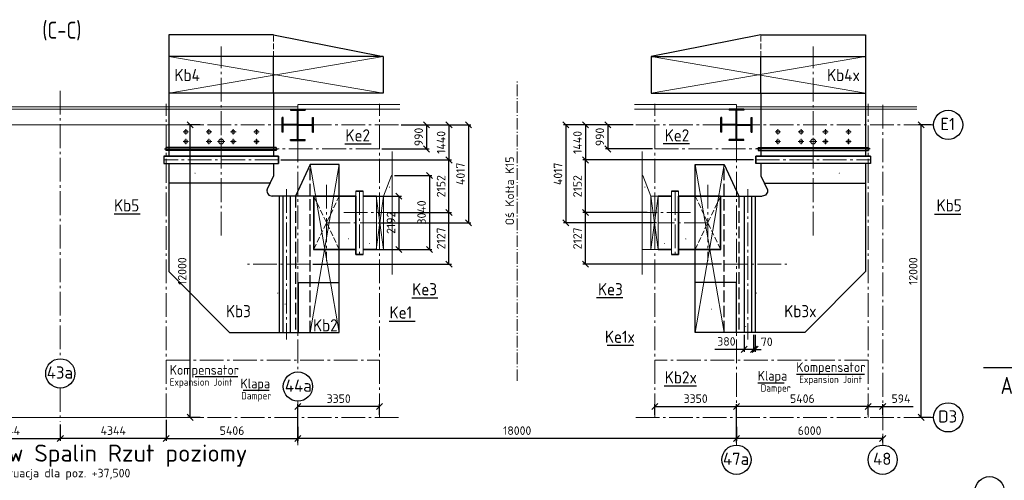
# Model space of a CAD drawing. Header units: millimetres. Extents: x 0 to 129400, y 0 to 84100.
# Tile 6 of 29: x 39080 to 79489, y 27049 to 45947. Entities that reach past the tile are written whole.
import ezdxf
from ezdxf.enums import TextEntityAlignment as Align

# ---------------------------------------------------------------- set-up
doc = ezdxf.new("R2010")
doc.units = ezdxf.units.MM
doc.header["$LTSCALE"] = 100
for name, pattern in [('Amconstr', [9999, 9999, 0]), ('gen3', [6.25, 4.75, -1.5]), ('gen3a', [3.125, 2.25, -0.875]), ('gen7', [13.75, 9.75, -1.5, 1, -1.5]), ('gen7a', [6.875, 4.75, -0.875, 0.375, -0.875])]:
    doc.linetypes.add(name, pattern=pattern)
doc.layers.get('Defpoints').update_dxf_attribs({"color": 5, "lineweight": 50})
for name, color, linetype in [('07', 2, 'Continuous'), ('08', 6, 'Continuous'), ('3', 3, 'gen3'), ('4', 3, 'Continuous'), ('6', 2, 'Continuous')]:
    doc.layers.add(name, color=color, linetype=linetype)
for name, color, linetype, lineweight in [('1', 4, 'Continuous', 0), ('3a', 3, 'gen3a', 0), ('7', 1, 'gen7', 0), ('7a', 1, 'gen7a', 0), ('AM_5', 3, 'Continuous', 25), ('AM_CL', 1, 'Amconstr', 25), ('Kompensatory', 4, 'Continuous', 25)]:
    doc.layers.add(name, color=color, linetype=linetype, lineweight=lineweight)
doc.styles.get("Standard").update_dxf_attribs({"font": 'isocpeur.ttf'})
doc.dimstyles.new('AM_DIN$0', dxfattribs={"dimtxt": 3.5, "dimasz": 2.5, "dimexe": 1, "dimexo": 1, "dimgap": 1.5, "dimtad": 1, "dimdsep": 46, "dimtxsty": 'Standard', "dimblk": 'OBLIQUE', "dimcen": 0, "dimclrd": 256, "dimclre": 256, "dimclrt": 2, "dimadec": 0, "dimazin": 2, "dimtp": 0.1, "dimtm": 0.1, "dimtfac": 0.71, "dimtmove": 0, "dimatfit": 3, "dimfxl": 0, "dimlwd": -1, "dimlwe": -1, "dimarcsym": 0})

# ---------------------------------------------------------------- blocks, each defined once
blk = doc.blocks.new('_Oblique')
at = {"color": 0, "linetype": 'ByBlock', "lineweight": -2}
blk.add_line((-0.5, -0.5), (0.5, 0.5), dxfattribs=at)
blk = doc.blocks.new('*D106')
at = {"layer": 'AM_5', "linetype": 'ByBlock'}
for p, q in [((46484, 41632), (45973, 41632)), ((46073, 29632), (46073, 41632)), ((46484, 29632), (45973, 29632))]:
    blk.add_line(p, q, dxfattribs=at)
at = {"layer": 'Defpoints', "color": 0}
for p in [(46073, 41632), (46584, 41632), (46584, 29632)]:
    blk.add_point(p, dxfattribs=at)
at = {"layer": 'AM_5', "xscale": 250, "yscale": 250, "zscale": 250}
for p, rotation in [((46073, 41632), 90), ((46073, 29632), 270)]:
    blk.add_blockref('_Oblique', p, dxfattribs=dict(at, rotation=rotation))
at = {"layer": 'AM_5', "color": 2, "insert": (45748, 35632), "char_height": 350, "attachment_point": 5, "rotation": 90}
blk.add_mtext('12000', dxfattribs=at)
blk = doc.blocks.new('*D120')
at = {"layer": 'AM_5', "linetype": 'ByBlock'}
for p, q in [((50497, 29248), (50497, 28662)), ((68497, 29248), (68497, 28662)), ((68497, 28762), (50497, 28762))]:
    blk.add_line(p, q, dxfattribs=at)
at = {"layer": 'Defpoints', "color": 0}
for p in [(50497, 29348), (68497, 29348), (50497, 28762)]:
    blk.add_point(p, dxfattribs=at)
at = {"layer": 'AM_5', "xscale": 250, "yscale": 250, "zscale": 250, "rotation": 180}
blk.add_blockref('_Oblique', (50497, 28762), dxfattribs=at)
at = {"layer": 'AM_5', "xscale": 250, "yscale": 250, "zscale": 250}
blk.add_blockref('_Oblique', (68497, 28762), dxfattribs=at)
at = {"layer": 'AM_5', "color": 2, "insert": (59497, 29087), "char_height": 350, "attachment_point": 5}
blk.add_mtext('18000', dxfattribs=at)
blk = doc.blocks.new('k4g')
for p, q in [((-2799, 3073), (-2800, 1350)), ((-607, 3073), (-607, 1350)), ((2800, 2400), (-4100, 2400)), ((-4100, 2400), (-4100, 1200)), ((-2800, 2400), (-2800, 600)), ((745, 714), (745, 2400)), ((2800, 300), (2800, 2400)), ((2800, 1200), (2800, 2400)), ((-607, 1350), (-2800, 1350)), ((-4100, 1200), (-2800, 600)), ((2800, 600), (2800, 1200)), ((-2800, 600), (-2800, 300)), ((745, 714), (2800, 714)), ((-2800, 300), (-2800, 80)), ((-2800, 80), (2800, 80)), ((2800, 80), (2800, 300))]:
    blk.add_line(p, q)
at = {"layer": '1'}
for p, q in [((2800, 1200), (-4100, 2400)), ((-4100, 1200), (2800, 2400))]:
    blk.add_line(p, q, dxfattribs=at)
at = {"layer": '3'}
for p, q in [((2800, 1200), (-4100, 1200)), ((-2800, 600), (2800, 600))]:
    blk.add_line(p, q, dxfattribs=at)
at = {"layer": '7'}
blk.add_line((-3087, 230), (3087, 230), dxfattribs=at)
blk = doc.blocks.new('k6g')
for p, q in [((780, 2830), (780, 2530)), ((780, 2830), (6380, 2830)), ((6380, 2530), (6380, 2830)), ((780, 2530), (780, 2096)), ((780, 2530), (6380, 2530)), ((6380, 350), (6380, 2530)), ((-50, 2150), (524, 1882)), ((780, 2380), (6380, 2380)), ((250, 2010), (250, -2150)), ((3880, -2150), (6380, 350)), ((-50, -2150), (3880, -2150))]:
    blk.add_line(p, q)
blk.add_arc((572, 2085), 208, 256.6444, 2.8988)
at = {"layer": '7'}
blk.add_line((3580, 3660), (3580, 1084), dxfattribs=at)
blk = doc.blocks.new('1_2IPE220a')
for p, q in [((0, 55), (0, -55)), ((0, 55), (9.2, 55)), ((9.2, 55), (9.2, 14.95)), ((21.2, 2.95), (110, 2.95)), ((110, 2.95), (110, -2.95)), ((0, -55), (9.2, -55)), ((9.2, -14.95), (9.2, -55)), ((21.2, -2.95), (110, -2.95))]:
    blk.add_line(p, q)
for centre, start, end in [((21.2, 14.95), 180, 270), ((21.2, -14.95), 90, 180)]:
    blk.add_arc(centre, 12, start, end)
blk = doc.blocks.new('k7g')
for p, q in [((-5840, 2150), (-4940, 6650)), ((-4940, 6650), (-3440, 6650)), ((-4940, 6650), (-4940, -2150)), ((-3440, 6650), (-3440, -2150)), ((-5840, 2150), (-5840, -2150)), ((-3440, 2150), (-4940, 2150)), ((-3440, 2150), (-850, 2150)), ((-1205, 2265), (-1205, -2265)), ((-1205, 2265), (-1095, 2265)), ((-1095, 2265), (-1095, -2265)), ((-850, 2355), (-550, 2355)), ((-850, -2355), (-850, 2355)), ((-550, -2355), (-550, 2355)), ((-550, 2150), (-50, 2150)), ((-5840, -2150), (-850, -2150)), ((-1205, -2265), (-1095, -2265)), ((-850, -2355), (-550, -2355)), ((-550, -2150), (-50, -2150))]:
    blk.add_line(p, q)
at = {"layer": '1'}
for p, q in [((-3440, 6650), (-4940, -2150)), ((-3440, -2150), (-4940, 6650))]:
    blk.add_line(p, q, dxfattribs=at)
for centre, radius in [((-1855, 1450), 75), ((-1455, 1450), 75), ((-1855, 500), 75), ((-1455, 500), 75), ((-1455, 0), 100), ((-1855, -500), 75), ((-1455, -500), 75), ((-1855, -1450), 75), ((-1455, -1450), 75)]:
    blk.add_circle(centre, radius, dxfattribs=at)
at = {"layer": '3a'}
for p, q in [((-4940, 6650), (-4940, -2150)), ((-4940, 2150), (-5840, 2150))]:
    blk.add_line(p, q, dxfattribs=at)
at = {"layer": '7'}
for p, q in [((-700, 2355), (-700, -2355)), ((2403, 0), (-5351, 0))]:
    blk.add_line(p, q, dxfattribs=at)
at = {"layer": '7a'}
for p, q in [((-1968, 1450), (-1743, 1450)), ((-1855, 1338), (-1855, 1563)), ((-1568, 1450), (-1343, 1450)), ((-1455, 1338), (-1455, 1563)), ((-1968, 500), (-1743, 500)), ((-1855, 388), (-1855, 613)), ((-1568, 500), (-1343, 500)), ((-1455, 388), (-1455, 613)), ((-1605, 0), (-1305, 0)), ((-1455, -150), (-1455, 150)), ((-1855, -387), (-1855, -612)), ((-1455, -387), (-1455, -612)), ((-1968, -500), (-1743, -500)), ((-1568, -500), (-1343, -500)), ((-1968, -1450), (-1743, -1450)), ((-1855, -1337), (-1855, -1562)), ((-1568, -1450), (-1343, -1450)), ((-1455, -1337), (-1455, -1562))]:
    blk.add_line(p, q, dxfattribs=at)
at = {"layer": 'AM_CL'}
blk.add_line((-1150, -2331), (-1150, 2331), dxfattribs=at)
at = {"layer": '3a', "rotation": 270}
blk.add_blockref('1_2IPE220a', (-1150, 2265), dxfattribs=at)
at = {"layer": '3a', "xscale": -1, "rotation": 270}
blk.add_blockref('1_2IPE220a', (-1150, -2265), dxfattribs=at)
blk = doc.blocks.new('*D213')
at = {"layer": 'AM_5', "linetype": 'ByBlock'}
for p, q in [((45091, 29532), (45091, 28662)), ((45091, 28762), (50497, 28762)), ((50497, 28594), (50497, 28862))]:
    blk.add_line(p, q, dxfattribs=at)
at = {"layer": 'Defpoints', "color": 0}
for p in [(45091, 29632), (50497, 28762), (50497, 28494)]:
    blk.add_point(p, dxfattribs=at)
at = {"layer": 'AM_5', "xscale": 250, "yscale": 250, "zscale": 250, "rotation": 180}
blk.add_blockref('_Oblique', (45091, 28762), dxfattribs=at)
at = {"layer": 'AM_5', "xscale": 250, "yscale": 250, "zscale": 250}
blk.add_blockref('_Oblique', (50497, 28762), dxfattribs=at)
at = {"layer": 'AM_5', "color": 2, "insert": (47794, 29087), "char_height": 350, "attachment_point": 5}
blk.add_mtext('5406', dxfattribs=at)
blk = doc.blocks.new('*D215')
at = {"layer": 'AM_5', "linetype": 'ByBlock'}
for p, q in [((50497, 28594), (50497, 30175)), ((53847, 30075), (50497, 30075)), ((53847, 29732), (53847, 30175))]:
    blk.add_line(p, q, dxfattribs=at)
at = {"layer": 'Defpoints', "color": 0}
for p in [(50497, 30075), (53847, 29632), (50497, 28494)]:
    blk.add_point(p, dxfattribs=at)
at = {"layer": 'AM_5', "xscale": 250, "yscale": 250, "zscale": 250, "rotation": 180}
blk.add_blockref('_Oblique', (50497, 30075), dxfattribs=at)
at = {"layer": 'AM_5', "xscale": 250, "yscale": 250, "zscale": 250}
blk.add_blockref('_Oblique', (53847, 30075), dxfattribs=at)
at = {"layer": 'AM_5', "color": 2, "insert": (52172, 30400), "char_height": 350, "attachment_point": 5}
blk.add_mtext('3350', dxfattribs=at)
blk = doc.blocks.new('*D220')
at = {"layer": 'AM_5', "linetype": 'ByBlock'}
for p, q in [((54733, 41632), (55879, 41632)), ((55779, 41632), (55779, 40642)), ((53947, 40642), (55879, 40642))]:
    blk.add_line(p, q, dxfattribs=at)
at = {"layer": 'Defpoints', "color": 0}
for p in [(54633, 41632), (53847, 40642), (55779, 40642)]:
    blk.add_point(p, dxfattribs=at)
at = {"layer": 'AM_5', "xscale": 250, "yscale": 250, "zscale": 250}
for p, rotation in [((55779, 41632), 90), ((55779, 40642), 270)]:
    blk.add_blockref('_Oblique', p, dxfattribs=dict(at, rotation=rotation))
at = {"layer": 'AM_5', "color": 2, "insert": (55454, 41137), "char_height": 350, "attachment_point": 5, "rotation": 90}
blk.add_mtext('990', dxfattribs=at)
blk = doc.blocks.new('*D221')
at = {"layer": 'AM_5', "linetype": 'ByBlock'}
for p, q in [((54733, 41632), (56798, 41632)), ((56698, 41632), (56698, 40192)), ((49802, 40192), (56798, 40192))]:
    blk.add_line(p, q, dxfattribs=at)
at = {"layer": 'Defpoints', "color": 0}
for p in [(54633, 41632), (49702, 40192), (56698, 40192)]:
    blk.add_point(p, dxfattribs=at)
at = {"layer": 'AM_5', "xscale": 250, "yscale": 250, "zscale": 250}
for p, rotation in [((56698, 41632), 90), ((56698, 40192), 270)]:
    blk.add_blockref('_Oblique', p, dxfattribs=dict(at, rotation=rotation))
at = {"layer": 'AM_5', "color": 2, "insert": (56373, 40912), "char_height": 350, "attachment_point": 5, "rotation": 90}
blk.add_mtext('1440', dxfattribs=at)
blk = doc.blocks.new('*D222')
at = {"layer": 'AM_5', "linetype": 'ByBlock'}
for p, q in [((49802, 40192), (56798, 40192)), ((56698, 38039), (56698, 40192)), ((54160, 38039), (56798, 38039))]:
    blk.add_line(p, q, dxfattribs=at)
at = {"layer": 'Defpoints', "color": 0}
for p in [(49702, 40192), (56698, 40192), (54060, 38039)]:
    blk.add_point(p, dxfattribs=at)
at = {"layer": 'AM_5', "xscale": 250, "yscale": 250, "zscale": 250}
for p, rotation in [((56698, 40192), 90), ((56698, 38039), 270)]:
    blk.add_blockref('_Oblique', p, dxfattribs=dict(at, rotation=rotation))
at = {"layer": 'AM_5', "color": 2, "insert": (56373, 39115), "char_height": 350, "attachment_point": 5, "rotation": 90}
blk.add_mtext('2152', dxfattribs=at)
blk = doc.blocks.new('*D223')
at = {"layer": 'AM_5', "linetype": 'ByBlock'}
for p, q in [((55111, 38039), (56798, 38039)), ((56698, 35912), (56698, 38039)), ((51107, 35912), (56798, 35912))]:
    blk.add_line(p, q, dxfattribs=at)
at = {"layer": 'Defpoints', "color": 0}
for p in [(55011, 38039), (56698, 38039), (51007, 35912)]:
    blk.add_point(p, dxfattribs=at)
at = {"layer": 'AM_5', "xscale": 250, "yscale": 250, "zscale": 250}
for p, rotation in [((56698, 38039), 90), ((56698, 35912), 270)]:
    blk.add_blockref('_Oblique', p, dxfattribs=dict(at, rotation=rotation))
at = {"layer": 'AM_5', "color": 2, "insert": (56373, 36975), "char_height": 350, "attachment_point": 5, "rotation": 90}
blk.add_mtext('2127', dxfattribs=at)
blk = doc.blocks.new('*D224')
at = {"layer": 'AM_5', "linetype": 'ByBlock'}
for p, q in [((68497, 28594), (68497, 30175)), ((73903, 30075), (68497, 30075)), ((73903, 29732), (73903, 30175))]:
    blk.add_line(p, q, dxfattribs=at)
at = {"layer": 'Defpoints', "color": 0}
for p in [(68497, 30075), (73903, 29632), (68497, 28494)]:
    blk.add_point(p, dxfattribs=at)
at = {"layer": 'AM_5', "xscale": 250, "yscale": 250, "zscale": 250, "rotation": 180}
blk.add_blockref('_Oblique', (68497, 30075), dxfattribs=at)
at = {"layer": 'AM_5', "xscale": 250, "yscale": 250, "zscale": 250}
blk.add_blockref('_Oblique', (73903, 30075), dxfattribs=at)
at = {"layer": 'AM_5', "color": 2, "insert": (71200, 30400), "char_height": 350, "attachment_point": 5}
blk.add_mtext('5406', dxfattribs=at)
blk = doc.blocks.new('*D225')
at = {"layer": 'AM_5', "linetype": 'ByBlock'}
for p, q in [((76484, 41632), (75973, 41632)), ((76073, 29632), (76073, 41632)), ((76484, 29632), (75973, 29632))]:
    blk.add_line(p, q, dxfattribs=at)
at = {"layer": 'Defpoints', "color": 0}
for p in [(76073, 41632), (76584, 41632), (76584, 29632)]:
    blk.add_point(p, dxfattribs=at)
at = {"layer": 'AM_5', "xscale": 250, "yscale": 250, "zscale": 250}
for p, rotation in [((76073, 41632), 90), ((76073, 29632), 270)]:
    blk.add_blockref('_Oblique', p, dxfattribs=dict(at, rotation=rotation))
at = {"layer": 'AM_5', "color": 2, "insert": (75748, 35632), "char_height": 350, "attachment_point": 5, "rotation": 90}
blk.add_mtext('12000', dxfattribs=at)
blk = doc.blocks.new('*D226')
at = {"layer": 'AM_5', "linetype": 'ByBlock'}
for p, q in [((65147, 29732), (65147, 30175)), ((65147, 30075), (68497, 30075)), ((68497, 28594), (68497, 30175))]:
    blk.add_line(p, q, dxfattribs=at)
at = {"layer": 'Defpoints', "color": 0}
for p in [(68497, 30075), (65147, 29632), (68497, 28494)]:
    blk.add_point(p, dxfattribs=at)
at = {"layer": 'AM_5', "xscale": 250, "yscale": 250, "zscale": 250, "rotation": 180}
blk.add_blockref('_Oblique', (65147, 30075), dxfattribs=at)
at = {"layer": 'AM_5', "xscale": 250, "yscale": 250, "zscale": 250}
blk.add_blockref('_Oblique', (68497, 30075), dxfattribs=at)
at = {"layer": 'AM_5', "color": 2, "insert": (66822, 30400), "char_height": 350, "attachment_point": 5}
blk.add_mtext('3350', dxfattribs=at)
blk = doc.blocks.new('*D227')
at = {"layer": 'AM_5', "linetype": 'ByBlock'}
for p, q in [((64261, 41632), (63115, 41632)), ((63215, 41632), (63215, 40642)), ((65047, 40642), (63115, 40642))]:
    blk.add_line(p, q, dxfattribs=at)
at = {"layer": 'Defpoints', "color": 0}
for p in [(64361, 41632), (63215, 40642), (65147, 40642)]:
    blk.add_point(p, dxfattribs=at)
at = {"layer": 'AM_5', "xscale": 250, "yscale": 250, "zscale": 250}
for p, rotation in [((63215, 41632), 90), ((63215, 40642), 270)]:
    blk.add_blockref('_Oblique', p, dxfattribs=dict(at, rotation=rotation))
at = {"layer": 'AM_5', "color": 2, "insert": (62890, 41137), "char_height": 350, "attachment_point": 5, "rotation": 90}
blk.add_mtext('990', dxfattribs=at)
blk = doc.blocks.new('*D228')
at = {"layer": 'AM_5', "linetype": 'ByBlock'}
for p, q in [((64261, 41632), (62196, 41632)), ((62296, 41632), (62296, 40192)), ((69192, 40192), (62196, 40192))]:
    blk.add_line(p, q, dxfattribs=at)
at = {"layer": 'Defpoints', "color": 0}
for p in [(64361, 41632), (62296, 40192), (69292, 40192)]:
    blk.add_point(p, dxfattribs=at)
at = {"layer": 'AM_5', "xscale": 250, "yscale": 250, "zscale": 250}
for p, rotation in [((62296, 41632), 90), ((62296, 40192), 270)]:
    blk.add_blockref('_Oblique', p, dxfattribs=dict(at, rotation=rotation))
at = {"layer": 'AM_5', "color": 2, "insert": (61971, 40912), "char_height": 350, "attachment_point": 5, "rotation": 90}
blk.add_mtext('1440', dxfattribs=at)
blk = doc.blocks.new('*D229')
at = {"layer": 'AM_5', "linetype": 'ByBlock'}
for p, q in [((69192, 40192), (62196, 40192)), ((62296, 38039), (62296, 40192)), ((64834, 38039), (62196, 38039))]:
    blk.add_line(p, q, dxfattribs=at)
at = {"layer": 'Defpoints', "color": 0}
for p in [(62296, 40192), (69292, 40192), (64934, 38039)]:
    blk.add_point(p, dxfattribs=at)
at = {"layer": 'AM_5', "xscale": 250, "yscale": 250, "zscale": 250}
for p, rotation in [((62296, 40192), 90), ((62296, 38039), 270)]:
    blk.add_blockref('_Oblique', p, dxfattribs=dict(at, rotation=rotation))
at = {"layer": 'AM_5', "color": 2, "insert": (61971, 39115), "char_height": 350, "attachment_point": 5, "rotation": 90}
blk.add_mtext('2152', dxfattribs=at)
blk = doc.blocks.new('prz2')
at = {"layer": '6', "color": 6}
blk.add_attdef('PRZEKROJ', text='', height=7, dxfattribs=at).set_placement((0.45, 1.92), align=Align.CENTER)
at = {"layer": '6', "color": 2}
blk.add_attdef('SKALA', text='', height=3.5, dxfattribs=at).set_placement((0.45, -4.53), align=Align.CENTER)
blk = doc.blocks.new('PRZ1')
blk.add_lwpolyline([(0, 0, 0, 0.162, 0), (0, 0.444, 0, 0, 0), (0, 0.766, 0, 0, 0)], format="xyseb")
blk = doc.blocks.new('Ke1nowygóra')
for p, q in [((-2192, 2570), (0, 2570)), ((-2397, 2023), (205, 2023)), ((-2397, 1723), (205, 1723))]:
    blk.add_line(p, q)
at = {"lineweight": 35}
for p, q in [((-2192, 2023), (-2192, 2570)), ((0, 2023), (0, 2570)), ((-2397, 1723), (-2397, 2023)), ((205, 1723), (205, 2023)), ((-2192, 1723), (-2192, 0)), ((205, 1723), (-2192, 1723)), ((0, 1723), (0, -5)), ((0, 1050), (0, 0)), ((0, 1050), (0, 1050)), ((0, 0), (-2192, 0))]:
    blk.add_line(p, q, dxfattribs=at)
at = {"layer": '3a'}
blk.add_line((0, 1050), (-2192, 1050), dxfattribs=at)
at = {"layer": '3a', "color": 4}
for p, q in [((-2192, 1050), (0, 0)), ((0, 1050), (-2192, 0))]:
    blk.add_line(p, q, dxfattribs=at)
at = {"layer": '7'}
for p, q in [((-1520, 1231), (-1520, 3865)), ((-1096, 525), (-1096, 2570)), ((-2397, 1873), (205, 1873)), ((-2654, 525), (462, 525))]:
    blk.add_line(p, q, dxfattribs=at)
blk = doc.blocks.new('A$C0A9E10E0')
at = {"layer": '1'}
for p, q in [((3870, -1089), (3870, -6143)), ((3837, -2072), (3519, -2920)), ((3837, -2072), (3870, -2072)), ((3122, -2920), (3519, -2920)), ((3519, -2920), (3219, -5112)), ((3519, -5112), (3219, -2920)), ((3519, -2920), (3519, -5112)), ((3122, -5112), (3519, -5112)), ((3519, -5112), (3870, -5112))]:
    blk.add_line(p, q, dxfattribs=at)
at = {"layer": '1', "rotation": 270}
blk.add_blockref('Ke1nowygóra', (650, -5112), dxfattribs=at)
blk = doc.blocks.new('*D260')
at = {"layer": 'AM_5', "linetype": 'ByBlock'}
for p, q in [((54733, 41632), (57598, 41632)), ((57498, 41632), (57498, 37615)), ((53775, 37615), (57598, 37615))]:
    blk.add_line(p, q, dxfattribs=at)
at = {"layer": 'Defpoints', "color": 0}
for p in [(54633, 41632), (53675, 37615), (57498, 37615)]:
    blk.add_point(p, dxfattribs=at)
at = {"layer": 'AM_5', "xscale": 250, "yscale": 250, "zscale": 250}
for p, rotation in [((57498, 41632), 90), ((57498, 37615), 270)]:
    blk.add_blockref('_Oblique', p, dxfattribs=dict(at, rotation=rotation))
at = {"layer": 'AM_5', "color": 2, "insert": (57173, 39623), "char_height": 350, "attachment_point": 5, "rotation": 90}
blk.add_mtext('4017', dxfattribs=at)
blk = doc.blocks.new('*D261')
at = {"layer": 'AM_5', "linetype": 'ByBlock'}
for p, q in [((63882, 38039), (62196, 38039)), ((62296, 35912), (62296, 38039)), ((67887, 35912), (62196, 35912))]:
    blk.add_line(p, q, dxfattribs=at)
at = {"layer": 'Defpoints', "color": 0}
for p in [(62296, 38039), (63982, 38039), (67987, 35912)]:
    blk.add_point(p, dxfattribs=at)
at = {"layer": 'AM_5', "xscale": 250, "yscale": 250, "zscale": 250}
for p, rotation in [((62296, 38039), 90), ((62296, 35912), 270)]:
    blk.add_blockref('_Oblique', p, dxfattribs=dict(at, rotation=rotation))
at = {"layer": 'AM_5', "color": 2, "insert": (61971, 36975), "char_height": 350, "attachment_point": 5, "rotation": 90}
blk.add_mtext('2127', dxfattribs=at)
blk = doc.blocks.new('*D262')
at = {"layer": 'AM_5', "linetype": 'ByBlock'}
for p, q in [((64261, 41632), (61396, 41632)), ((61496, 41632), (61496, 37615)), ((65218, 37615), (61396, 37615))]:
    blk.add_line(p, q, dxfattribs=at)
at = {"layer": 'Defpoints', "color": 0}
for p in [(64361, 41632), (61496, 37615), (65318, 37615)]:
    blk.add_point(p, dxfattribs=at)
at = {"layer": 'AM_5', "xscale": 250, "yscale": 250, "zscale": 250}
for p, rotation in [((61496, 41632), 90), ((61496, 37615), 270)]:
    blk.add_blockref('_Oblique', p, dxfattribs=dict(at, rotation=rotation))
at = {"layer": 'AM_5', "color": 2, "insert": (61171, 39623), "char_height": 350, "attachment_point": 5, "rotation": 90}
blk.add_mtext('4017', dxfattribs=at)
blk = doc.blocks.new('*D267')
at = {"layer": 'AM_5', "linetype": 'ByBlock'}
for p, q in [((53543, 38711), (54743, 38711)), ((54643, 38711), (54643, 36519)), ((53543, 36519), (54743, 36519))]:
    blk.add_line(p, q, dxfattribs=at)
at = {"layer": 'Defpoints', "color": 0}
for p in [(53443, 38711), (53443, 36519), (54643, 36519)]:
    blk.add_point(p, dxfattribs=at)
at = {"layer": 'AM_5', "xscale": 250, "yscale": 250, "zscale": 250}
for p, rotation in [((54643, 38711), 90), ((54643, 36519), 270)]:
    blk.add_blockref('_Oblique', p, dxfattribs=dict(at, rotation=rotation))
at = {"layer": 'AM_5', "color": 2, "insert": (54318, 37615), "char_height": 350, "attachment_point": 5, "rotation": 90}
blk.add_mtext('2192', dxfattribs=at)
blk = doc.blocks.new('*D268')
at = {"layer": 'AM_5', "linetype": 'ByBlock'}
for p, q in [((54467, 39559), (55998, 39559)), ((55898, 39559), (55898, 36519)), ((54116, 36519), (55998, 36519))]:
    blk.add_line(p, q, dxfattribs=at)
at = {"layer": 'Defpoints', "color": 0}
for p in [(54367, 39559), (54016, 36519), (55898, 36519)]:
    blk.add_point(p, dxfattribs=at)
at = {"layer": 'AM_5', "xscale": 250, "yscale": 250, "zscale": 250}
for p, rotation in [((55898, 39559), 90), ((55898, 36519), 270)]:
    blk.add_blockref('_Oblique', p, dxfattribs=dict(at, rotation=rotation))
at = {"layer": 'AM_5', "color": 2, "insert": (55573, 38039), "char_height": 350, "attachment_point": 5, "rotation": 90}
blk.add_mtext('3040', dxfattribs=at)
blk = doc.blocks.new('*D301')
at = {"layer": 'AM_5', "linetype": 'ByBlock'}
for p, q in [((73903, 29732), (73903, 30175)), ((73903, 30075), (74497, 30075)), ((74497, 29732), (74497, 30175)), ((74497, 30075), (75747, 30075))]:
    blk.add_line(p, q, dxfattribs=at)
at = {"layer": 'Defpoints', "color": 0}
for p in [(74497, 30075), (73903, 29632), (74497, 29632)]:
    blk.add_point(p, dxfattribs=at)
at = {"layer": 'AM_5', "xscale": 250, "yscale": 250, "zscale": 250, "rotation": 180}
blk.add_blockref('_Oblique', (73903, 30075), dxfattribs=at)
at = {"layer": 'AM_5', "xscale": 250, "yscale": 250, "zscale": 250}
blk.add_blockref('_Oblique', (74497, 30075), dxfattribs=at)
at = {"layer": 'AM_5', "color": 2, "insert": (75247, 30400), "char_height": 350, "attachment_point": 5}
blk.add_mtext('594', dxfattribs=at)
blk = doc.blocks.new('*D303')
at = {"layer": 'AM_5', "linetype": 'ByBlock'}
for p, q in [((68497, 28594), (68497, 28862)), ((74497, 28762), (68497, 28762)), ((74497, 28594), (74497, 28862))]:
    blk.add_line(p, q, dxfattribs=at)
at = {"layer": 'Defpoints', "color": 0}
for p in [(68497, 28762), (68497, 28494), (74497, 28494)]:
    blk.add_point(p, dxfattribs=at)
at = {"layer": 'AM_5', "xscale": 250, "yscale": 250, "zscale": 250, "rotation": 180}
blk.add_blockref('_Oblique', (68497, 28762), dxfattribs=at)
at = {"layer": 'AM_5', "xscale": 250, "yscale": 250, "zscale": 250}
blk.add_blockref('_Oblique', (74497, 28762), dxfattribs=at)
at = {"layer": 'AM_5', "color": 2, "insert": (71497, 29087), "char_height": 350, "attachment_point": 5}
blk.add_mtext('6000', dxfattribs=at)
blk = doc.blocks.new('*D311')
at = {"layer": 'AM_5', "linetype": 'ByBlock'}
for p, q in [((36403, 29532), (36403, 28662)), ((40747, 29341), (40747, 28662)), ((36403, 28762), (40747, 28762))]:
    blk.add_line(p, q, dxfattribs=at)
at = {"layer": 'Defpoints', "color": 0}
for p in [(36403, 29632), (40747, 29441), (40747, 28762)]:
    blk.add_point(p, dxfattribs=at)
at = {"layer": 'AM_5', "xscale": 250, "yscale": 250, "zscale": 250, "rotation": 180}
blk.add_blockref('_Oblique', (36403, 28762), dxfattribs=at)
at = {"layer": 'AM_5', "xscale": 250, "yscale": 250, "zscale": 250}
blk.add_blockref('_Oblique', (40747, 28762), dxfattribs=at)
at = {"layer": 'AM_5', "color": 2, "insert": (38575, 29087), "char_height": 350, "attachment_point": 5}
blk.add_mtext('4344', dxfattribs=at)
blk = doc.blocks.new('*D312')
at = {"layer": 'AM_5', "linetype": 'ByBlock'}
for p, q in [((45091, 29532), (45091, 28662)), ((40747, 29341), (40747, 28662)), ((45091, 28762), (40747, 28762))]:
    blk.add_line(p, q, dxfattribs=at)
at = {"layer": 'Defpoints', "color": 0}
for p in [(45091, 29632), (40747, 29441), (40747, 28762)]:
    blk.add_point(p, dxfattribs=at)
at = {"layer": 'AM_5', "xscale": 250, "yscale": 250, "zscale": 250, "rotation": 180}
blk.add_blockref('_Oblique', (40747, 28762), dxfattribs=at)
at = {"layer": 'AM_5', "xscale": 250, "yscale": 250, "zscale": 250}
blk.add_blockref('_Oblique', (45091, 28762), dxfattribs=at)
at = {"layer": 'AM_5', "color": 2, "insert": (42919, 29087), "char_height": 350, "attachment_point": 5}
blk.add_mtext('4344', dxfattribs=at)
blk = doc.blocks.new('*D361')
at = {"layer": 'AM_5', "linetype": 'ByBlock'}
for p, q in [((68817, 33012), (68817, 32322)), ((69197, 33012), (69197, 32322)), ((68817, 32422), (67602, 32422)), ((69197, 32422), (68817, 32422))]:
    blk.add_line(p, q, dxfattribs=at)
at = {"layer": 'Defpoints', "color": 0}
for p in [(68817, 33112), (69197, 33112), (69197, 32422)]:
    blk.add_point(p, dxfattribs=at)
at = {"layer": 'AM_5', "xscale": 250, "yscale": 250, "zscale": 250, "rotation": 180}
blk.add_blockref('_Oblique', (68817, 32422), dxfattribs=at)
at = {"layer": 'AM_5', "xscale": 250, "yscale": 250, "zscale": 250}
blk.add_blockref('_Oblique', (69197, 32422), dxfattribs=at)
at = {"layer": 'AM_5', "color": 2, "insert": (68084, 32747), "char_height": 350, "attachment_point": 5}
blk.add_mtext('380', dxfattribs=at)
blk = doc.blocks.new('*D362')
at = {"layer": 'AM_5', "linetype": 'ByBlock'}
for p, q in [((69197, 33012), (69197, 32322)), ((69267, 33012), (69267, 32322)), ((69197, 32422), (68947, 32422)), ((69197, 32422), (69267, 32422)), ((69267, 32422), (69517, 32422))]:
    blk.add_line(p, q, dxfattribs=at)
at = {"layer": 'Defpoints', "color": 0}
for p in [(69197, 33112), (69267, 33112), (69267, 32422)]:
    blk.add_point(p, dxfattribs=at)
at = {"layer": 'AM_5', "xscale": 250, "yscale": 250, "zscale": 250}
blk.add_blockref('_Oblique', (69197, 32422), dxfattribs=at)
at = {"layer": 'AM_5', "xscale": 250, "yscale": 250, "zscale": 250, "rotation": 180}
blk.add_blockref('_Oblique', (69267, 32422), dxfattribs=at)
at = {"layer": 'AM_5', "color": 2, "insert": (69739, 32731), "char_height": 350, "attachment_point": 5}
blk.add_mtext('70', dxfattribs=at)

msp = doc.modelspace()

# ---------------------------------------------------------------- linework, layer by layer
at = {"color": 4}
for p, q in [((50196.97, 42271.75), (50796.97, 42271.75)), ((50196.97, 42271.75), (50196.97, 42231.75)), ((50196.97, 42231.75), (50796.97, 42231.75)), ((50484.97, 41031.75), (50484.97, 42231.75)), ((50508.97, 41031.75), (50508.97, 42231.75)), ((50796.97, 42271.75), (50796.97, 42231.75)), ((68796.97, 42271.75), (68196.97, 42271.75)), ((68196.97, 42271.75), (68196.97, 42231.75)), ((68796.97, 42231.75), (68196.97, 42231.75)), ((68484.97, 41031.75), (68484.97, 42231.75)), ((68508.97, 41031.75), (68508.97, 42231.75)), ((68796.97, 42271.75), (68796.97, 42231.75)), ((49896.97, 41931.75), (49856.97, 41931.75)), ((49856.97, 41331.75), (49856.97, 41931.75)), ((49896.97, 41331.75), (49896.97, 41931.75)), ((50484.97, 41643.75), (49896.97, 41643.75)), ((50508.97, 41643.75), (51096.97, 41643.75)), ((51096.97, 41931.75), (51136.97, 41931.75)), ((51096.97, 41331.75), (51096.97, 41931.75)), ((51136.97, 41331.75), (51136.97, 41931.75)), ((67896.97, 41931.75), (67856.97, 41931.75)), ((67856.97, 41331.75), (67856.97, 41931.75)), ((67896.97, 41331.75), (67896.97, 41931.75)), ((68484.97, 41643.75), (67896.97, 41643.75)), ((68508.97, 41643.75), (69096.97, 41643.75)), ((69096.97, 41931.75), (69136.97, 41931.75)), ((69096.97, 41331.75), (69096.97, 41931.75)), ((69136.97, 41331.75), (69136.97, 41931.75)), ((49896.97, 41331.75), (49856.97, 41331.75)), ((50484.97, 41619.75), (49896.97, 41619.75)), ((50508.97, 41619.75), (51096.97, 41619.75)), ((51096.97, 41331.75), (51136.97, 41331.75)), ((67896.97, 41331.75), (67856.97, 41331.75)), ((68484.97, 41619.75), (67896.97, 41619.75)), ((68508.97, 41619.75), (69096.97, 41619.75)), ((69096.97, 41331.75), (69136.97, 41331.75)), ((50196.97, 41031.75), (50796.97, 41031.75)), ((50196.97, 40991.75), (50196.97, 41031.75)), ((50196.97, 40991.75), (50796.97, 40991.75)), ((50796.97, 40991.75), (50796.97, 41031.75)), ((68796.97, 41031.75), (68196.97, 41031.75)), ((68196.97, 40991.75), (68196.97, 41031.75)), ((68796.97, 40991.75), (68196.97, 40991.75)), ((68796.97, 40991.75), (68796.97, 41031.75))]:
    msp.add_line(p, q, dxfattribs=at)
at = {"color": 3}
for p, q in [((52429.19, 40849.4), (53506.23, 40849.4)), ((66564.76, 40849.4), (65487.72, 40849.4)), ((44027.8, 37964.17), (42950.76, 37964.17)), ((76628.85, 37964.17), (77705.9, 37964.17)), ((55167.6, 34535.81), (56244.65, 34535.81)), ((63826.35, 34535.81), (62749.3, 34535.81)), ((54237.26, 33584.68), (55314.31, 33584.68)), ((64267.56, 32573.75), (63190.52, 32573.75)), ((48036.37, 31293.31), (46284.72, 31293.31)), ((70957.58, 31407.59), (73752.03, 31407.59)), ((49321.89, 30735.72), (48244.84, 30735.72)), ((66856.86, 30914.1), (65533.95, 30914.1)), ((69375.35, 31052.72), (70452.4, 31052.72))]:
    msp.add_line(p, q, dxfattribs=at)
for p, q in [((50510.8, 33111.75), (50510.8, 35166.25)), ((50510.8, 35166.25), (52196.97, 35166.25))]:
    msp.add_line(p, q)
for centre in [(77183.81, 41631.75), (40746.97, 31434.33), (50496.97, 30896.11), (77183.81, 29631.75), (68496.97, 27893.64), (74496.97, 27893.64), (78885.09, 26600.3)]:
    msp.add_circle(centre, 600)
at = {"layer": '07', "color": 3}
for points in [[(54236.02, 39088.25, 0, 50, 0), (54258.13, 39076.58, 50, 0, 0), (54280.24, 39064.92, 0, 0, 0), (53506.23, 40849.4, 0, 0, 0)], [(64757.93, 39088.25, 0, 50, 0), (64735.82, 39076.58, 50, 0, 0), (64713.7, 39064.92, 0, 0, 0), (65487.72, 40849.4, 0, 0, 0)], [(46289.52, 39674.6, 0, 50, 0), (46277.86, 39652.49, 50, 0, 0), (46266.19, 39630.37, 0, 0, 0), (44027.8, 37964.17, 0, 0, 0)], [(72704.43, 39674.6, 0, 50, 0), (72716.09, 39652.49, 50, 0, 0), (72727.75, 39630.37, 0, 0, 0), (76628.85, 37964.17, 0, 0, 0)], [(52553.56, 36965.47, 0, 50, 0), (52575.67, 36953.81, 50, 0, 0), (52597.78, 36942.15, 0, 0, 0), (54237.26, 33584.68, 0, 0, 0)], [(53420.78, 36774.9, 0, 50, 0), (53442.9, 36763.23, 50, 0, 0), (53465.01, 36751.57, 0, 0, 0), (55167.6, 34535.81, 0, 0, 0)], [(65573.16, 36774.9, 0, 50, 0), (65551.05, 36763.23, 50, 0, 0), (65528.94, 36751.57, 0, 0, 0), (63826.35, 34535.81, 0, 0, 0)], [(66440.39, 36965.47, 0, 50, 0), (66418.28, 36953.81, 50, 0, 0), (66396.17, 36942.15, 0, 0, 0), (64267.56, 32573.75, 0, 0, 0)], [(49692.27, 34740.17, 0, 50, 0), (49670.16, 34728.51, 50, 0, 0), (49648.05, 34716.85, 0, 0, 0), (48036.37, 31293.31, 0, 0, 0)], [(69301.68, 34740.17, 0, 50, 0), (69323.79, 34728.51, 50, 0, 0), (69345.9, 34716.85, 0, 0, 0), (70957.58, 31407.59, 0, 0, 0)], [(49994.21, 34288.58, 0, 50, 0), (49972.1, 34276.92, 50, 0, 0), (49949.99, 34265.26, 0, 0, 0), (49321.89, 30735.72, 0, 0, 0)], [(67502.14, 34082.58, 0, 50, 0), (67480.03, 34070.92, 50, 0, 0), (67457.92, 34059.25, 0, 0, 0), (66856.86, 30914.1, 0, 0, 0)], [(68853.88, 33369.58, 0, 50, 0), (68875.99, 33357.91, 50, 0, 0), (68898.11, 33346.25, 0, 0, 0), (69375.35, 31052.72, 0, 0, 0)]]:
    msp.add_lwpolyline(points, format="xyseb", dxfattribs=at)
at = {"layer": '08', "color": 6}
msp.add_line((78635.66, 31674.23), (80084.28, 31674.23), dxfattribs=at)
at = {"layer": '1'}
for p, q in [((50496.97, 42471.75), (54682.3, 42471.75)), ((68496.97, 42471.75), (64311.64, 42471.75)), ((45902.93, 42271.75), (26811.64, 42271.75)), ((30996.97, 42371.75), (45899.53, 42371.75)), ((36726.97, 42271.75), (54682.3, 42271.75)), ((50496.97, 42371.75), (44496.97, 42371.75)), ((75902.93, 42271.75), (64311.64, 42271.75)), ((68496.97, 42371.75), (75899.53, 42371.75))]:
    msp.add_line(p, q, dxfattribs=at)
at = {"layer": '7'}
for p, q in [((40746.97, 43030.29), (40746.97, 32034.33)), ((45090.97, 29631.75), (45090.97, 42492.41)), ((50496.97, 42454.03), (50496.97, 31496.11)), ((53846.97, 29631.75), (53846.97, 42492.41)), ((65146.97, 29631.75), (65146.97, 42492.41)), ((68496.97, 42454.03), (68496.97, 28493.64)), ((73902.97, 29631.75), (73902.97, 42492.41)), ((74496.97, 42454.03), (74496.97, 28493.64)), ((26861.09, 41631.75), (46583.81, 41631.75)), ((54632.86, 41631.75), (34910.14, 41631.75)), ((64361.09, 41631.75), (76583.81, 41631.75)), ((53846.97, 40641.75), (45090.97, 40641.75)), ((65146.97, 40641.75), (73902.97, 40641.75)), ((45090.97, 31981.75), (53846.97, 31981.75)), ((73902.97, 31981.75), (65146.97, 31981.75)), ((40746.97, 30834.33), (40746.97, 29441.47)), ((50496.97, 30296.11), (50496.97, 28493.64)), ((26861.09, 29631.75), (46583.81, 29631.75)), ((54632.86, 29631.75), (34910.14, 29631.75)), ((64361.09, 29631.75), (76583.81, 29631.75))]:
    msp.add_line(p, q, dxfattribs=at)
at = {"layer": '7a'}
msp.add_line((59496.97, 31123.75), (59496.97, 43469.62), dxfattribs=at)
at = {"layer": 'Kompensatory'}
for points in [[(44991.97, 40041.75), (49701.98, 40041.75), (49701.98, 40341.75), (44991.97, 40341.75)], [(74001.97, 40041.75), (69291.97, 40041.75), (69291.97, 40341.75), (74001.97, 40341.75)]]:
    msp.add_lwpolyline(points, close=True, dxfattribs=at)

# ---------------------------------------------------------------- block references
at = {"rotation": 270}
for name, p in [('k7g', (47346.97, 39491.75)), ('k4g', (49796.97, 35911.75)), ('k6g', (47346.97, 39491.75))]:
    msp.add_blockref(name, p, dxfattribs=at)
at = {"xscale": -1, "rotation": 90}
for name, p in [('k7g', (71646.97, 39491.75)), ('k4g', (69196.97, 35911.75)), ('k6g', (71646.97, 39491.75))]:
    msp.add_blockref(name, p, dxfattribs=at)
msp.add_blockref('A$C0A9E10E0', (50496.97, 41631.75))
at = {"xscale": -1}
msp.add_blockref('A$C0A9E10E0', (68496.97, 41631.75), dxfattribs=at)
at = {"layer": '07', "xscale": 100, "yscale": 100, "zscale": 100}
msp.add_blockref('prz2', (40822.6, 27623.52), dxfattribs=at).add_auto_attribs({'SKALA': 'Sytuacja dla poz. +37,500', 'PRZEKROJ': 'Układ Kanałów Spalin Rzut poziomy '})
at = {"layer": '08', "color": 6, "xscale": 1399.999859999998, "yscale": 1399.999859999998, "zscale": 1399.999859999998, "rotation": 180}
msp.add_blockref('PRZ1', (78894.28, 31674.23), dxfattribs=at)

# ---------------------------------------------------------------- texts
at = {"layer": '07', "color": 7}
for s, p in [('E1', (77166.34, 41418.85)), ('43a', (40729.5, 31221.43)), ('44a', (50514.45, 30683.22)), ('D3', (77166.34, 29418.85)), ('47a', (68479.5, 27680.74)), ('48', (74479.5, 27680.74))]:
    msp.add_text(s, height=500, dxfattribs=at).set_placement(p, align=Align.CENTER)
at = {"layer": '07', "color": 2}
msp.add_text('Oś Kotła K15', height=350, rotation=90, dxfattribs=at).set_placement((59470.07, 37512.82), align=Align.BOTTOM_LEFT)
at = {"layer": '08', "color": 6, "width": 0.8}
for s, p in [('(C-C)', (41611.12, 45515.45)), ('A', (79841.83, 30943.36))]:
    msp.add_text(s, height=700, dxfattribs=at).set_placement(p, align=Align.MIDDLE_RIGHT)
at = {"layer": '4', "color": 6, "width": 0.9}
for s, p in [('Kb4', (45432.81, 43274.85)), ('Kb4x', (72216.84, 43274.85)), ('Ke2', (52451.49, 40801.2)), ('Ke2', (65552.46, 40801.2)), ('Kb5', (42956.01, 37929.19)), ('Kb5', (76710.65, 37929.19)), ('Ke3', (55189.91, 34487.61)), ('Ke3', (62814.04, 34487.61)), ('Kb3', (47547.26, 33588.66)), ('Ke1', (54259.57, 33536.48)), ('Kb3x', (70456.69, 33588.66)), ('Kb2', (51119.82, 33009.25)), ('Ke1x', (63099.58, 32538.77)), ('Kb2x', (65556.58, 30873.37))]:
    msp.add_text(s, height=500, dxfattribs=at).set_placement(p, align=Align.BOTTOM_LEFT)
at = {"layer": '4', "color": 7, "width": 0.9}
for s, height, p in [('Kompensator', 400, (45236.57, 31258.33)), ('Expansion Joint', 300, (45236.57, 30837.71)), ('Klapa', 400, (48142.09, 30700.73)), ('Expansion Joint', 300, (71071.22, 30951.98)), ('Damper', 300, (69488.99, 30597.11)), ('Damper', 300, (48169.31, 30280.11))]:
    msp.add_text(s, height=height, rotation=360, dxfattribs=at).set_placement(p, align=Align.BOTTOM_LEFT)
for s, p in [('Klapa', (69367.15, 31017.73)), ('Kompensator', (70949.38, 31372.6))]:
    msp.add_text(s, height=400, dxfattribs=at).set_placement(p, align=Align.BOTTOM_LEFT)

# ---------------------------------------------------------------- dimensions: what is measured, and where the dimension line sits
at = {"layer": 'AM_5'}
for base, p1, p2, angle, picture, middle in [((46073.27, 41631.75), (46583.81, 29631.75), (46583.81, 41631.75), 90, '*D106', (45748.27, 35631.75)), ((56698.05, 40191.75), (54632.86, 41631.75), (49701.98, 40191.75), 90, '*D221', (56373.05, 40911.75)), ((57498.05, 37614.75), (54632.86, 41631.75), (53675.47, 37614.75), 90, '*D260', (57173.05, 39623.25)), ((55779.28, 40641.75), (54632.86, 41631.75), (53846.97, 40641.75), 90, '*D220', (55454.28, 41136.75)), ((61495.9, 37614.75), (64361.09, 41631.75), (65318.48, 37614.75), 90, '*D262', (61170.9, 39623.25)), ((62295.9, 40191.75), (64361.09, 41631.75), (69291.97, 40191.75), 90, '*D228', (61970.9, 40911.75)), ((63214.67, 40641.75), (64361.09, 41631.75), (65146.97, 40641.75), 90, '*D227', (62889.67, 41136.75)), ((76073.27, 41631.75), (76583.81, 29631.75), (76583.81, 41631.75), 90, '*D225', (75748.27, 35631.75)), ((56698.05026209, 40191.7495993), (54059.57182819, 38039.2495993), (49701.9759424, 40191.7495993), 90, '*D222', (56373.05026209, 39115.4995993)), ((62295.89756135, 40191.7495993), (64934.37599525, 38039.2495993), (69291.97188103, 40191.7495993), 90, '*D229', (61970.89756135, 39115.4995993)), ((55898.05, 36519.25), (54366.97, 39559.25), (54016.47, 36519.25), 90, '*D268', (55573.05, 38039.25)), ((54643.22, 36519.25), (53443.22, 38711.25), (53443.22, 36519.25), 90, '*D267', (54318.22, 37615.25)), ((56698.05026209, 38039.2495993), (51006.91628359, 35911.7495993), (55011.48844121, 38039.2495993), 90, '*D223', (56373.05026209, 36975.4995993)), ((62295.89756135, 38039.2495993), (67987.03153984, 35911.7495993), (63982.45938223, 38039.2495993), 90, '*D261', (61970.89756135, 36975.4995993)), ((68496.97, 30074.98), (65146.97, 29631.75), (68496.97, 28493.64), 180, '*D226', (66821.97, 30399.98)), ((68496.97, 30074.98), (73902.97, 29631.75), (68496.97, 28493.64), 180, '*D224', (71199.97, 30399.98)), ((74496.97, 30074.98), (73902.97, 29631.75), (74496.97, 29631.75), 0, '*D301', (75246.97, 30399.98)), ((40746.97, 28761.68), (36402.97, 29631.75), (40746.97, 29441.47), 0, '*D311', (38574.97, 29086.68)), ((40746.97, 28761.68), (45090.97, 29631.75), (40746.97, 29441.47), 180, '*D312', (42918.97, 29086.68)), ((50496.97, 28761.68), (68496.97, 29348.29), (50496.97, 29348.29), 180, '*D120', (59496.97, 29086.68)), ((68496.97, 28761.68), (74496.97, 28493.64), (68496.97, 28493.64), 0, '*D303', (71496.97, 29086.68))]:
    dim = msp.add_linear_dim(base=base, p1=p1, p2=p2, angle=angle, dimstyle='AM_DIN$0', override={"dimscale": 100, "dimdec": 0, "dimtp": 3, "dimtm": 0, "dimarcsym": 1}, dxfattribs=at)
    dim.commit()
    dim.dimension.update_dxf_attribs({"geometry": picture, "text_midpoint": middle})
dim = msp.add_linear_dim(base=(69196.97, 32422.3), p1=(68816.97, 33111.75), p2=(69196.97, 33111.75), angle=0, dimstyle='AM_DIN$0', override={"dimscale": 100, "dimdec": 0, "dimtp": 3, "dimtm": 0, "dimtix": 1, "dimarcsym": 1}, dxfattribs=at)
dim.commit()
dim.dimension.update_dxf_attribs({"geometry": '*D361', "text_midpoint": (68084.47, 32422.3), "dimtype": 160})
dim = msp.add_linear_dim(base=(69266.97, 32422.3), p1=(69196.97, 33111.75), p2=(69266.97, 33111.75), dimstyle='AM_DIN$0', override={"dimscale": 100, "dimdec": 0, "dimtp": 3, "dimtm": 0, "dimtix": 1, "dimtmove": 2, "dimarcsym": 1}, dxfattribs=at)
dim.commit()
dim.dimension.update_dxf_attribs({"geometry": '*D362', "text_midpoint": (69738.67, 32731.08), "dimtype": 160})
for base, p1, picture, middle in [((50496.97, 30074.98), (53846.97, 29631.75), '*D215', (52171.97, 30399.98)), ((50496.97, 28761.68), (45090.97, 29631.75), '*D213', (47793.97, 29086.68))]:
    dim = msp.add_linear_dim(base=base, p1=p1, p2=(50496.97, 28493.64), dimstyle='AM_DIN$0', override={"dimscale": 100, "dimdec": 0, "dimtp": 3, "dimtm": 0, "dimarcsym": 1}, dxfattribs=at)
    dim.commit()
    dim.dimension.update_dxf_attribs({"geometry": picture, "text_midpoint": middle})

doc.saveas('drawing.dxf')
